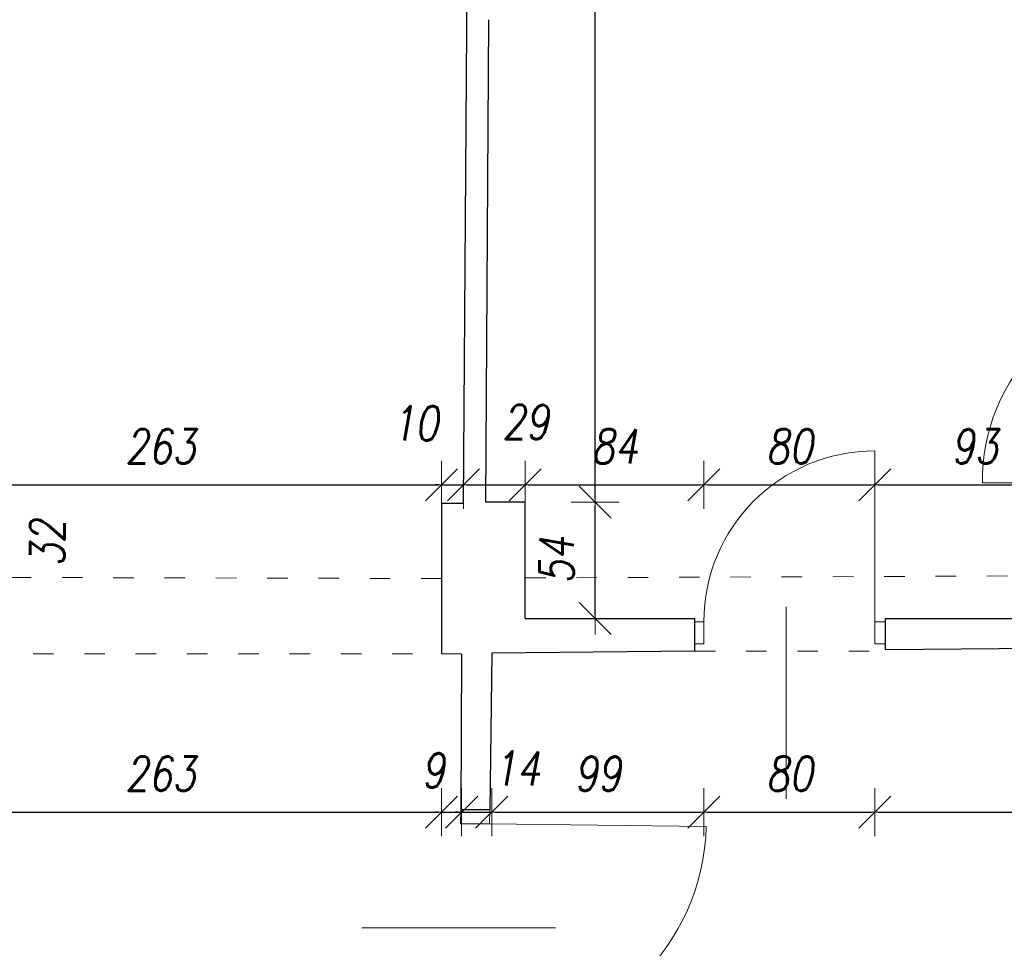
# Model space of a CAD drawing. Header units: millimetres. Extents: x -58431 to 28973, y -32170 to 9431.
# Tile 43 of 54: x -21895 to -17288, y -9544 to -5197. Entities that reach past the tile are written whole.
import ezdxf

# ---------------------------------------------------------------- set-up
doc = ezdxf.new("R2010")
doc.units = ezdxf.units.MM
doc.header["$LTSCALE"] = 8
doc.linetypes.add('ACAD_ISO03W100', pattern=[30, 12, -18])
doc.layers.get('Defpoints').update_dxf_attribs({"lineweight": 0})
for name, color, linetype, lineweight in [('A_DIMEN', 7, 'Continuous', 0), ('BAM_OPISY POWIERZCHNI', 40, 'Continuous', 0), ('piętro_dzwi i okna', 3, 'Continuous', 0), ('piętro_podciąg', 2, 'ACAD_ISO03W100', 0), ('piętro_rzut', 7, 'Continuous', 30), ('wymiarowanie', 4, 'Continuous', 0)]:
    doc.layers.add(name, color=color, linetype=linetype, lineweight=lineweight)
doc.styles.add('ROMANS1', font='romans.shx', dxfattribs={"width": 0.8, "oblique": 10})
doc.dimstyles.new('NARCH100', dxfattribs={"dimscale": 100, "dimtxt": 1.6, "dimasz": 0.15, "dimexe": 0, "dimexo": 0, "dimgap": 1, "dimtad": 1, "dimdec": 0, "dimlfac": 0.1, "dimrnd": 1, "dimdsep": 46, "dimtxsty": 'ROMANS1', "dimblk": 'wym', "dimcen": -1.5, "dimse1": 1, "dimse2": 1, "dimclrd": 4, "dimclre": 4, "dimclrt": 3, "dimadec": 0, "dimazin": 0, "dimtfac": 0.04, "dimtdec": 0, "dimtmove": 2, "dimatfit": 3, "dimldrblk": 'wym', "dimfxl": 0, "dimtolj": 1, "dimarcsym": 0})

# ---------------------------------------------------------------- blocks, each defined once
blk = doc.blocks.new('wym')
at = {"layer": 'A_DIMEN', "color": 4, "ltscale": 100}
for p, q in [((0, -7.5), (0, 7.5)), ((-5, -5), (5, 5)), ((-5, 0), (5, 0))]:
    blk.add_line(p, q, dxfattribs=at)
blk = doc.blocks.new('*D742')
at = {"layer": 'BAM_OPISY POWIERZCHNI', "color": 4, "lineweight": -2, "transparency": 16777216}
blk.add_line((-22537.4, -7374.4), (-19935.8, -7374.4), dxfattribs=at)
at = {"layer": 'Defpoints', "color": 0, "transparency": 16777216}
for p in [(-19920.8, -7374.4), (-19920.8, -7461.7), (-22552.4, -7806.3)]:
    blk.add_point(p, dxfattribs=at)
at = {"layer": 'BAM_OPISY POWIERZCHNI', "color": 4, "lineweight": -2, "transparency": 16777216, "xscale": 15, "yscale": 15, "zscale": 15, "rotation": 179.9999999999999}
blk.add_blockref('wym', (-22552.4, -7374.4), dxfattribs=at)
at = {"layer": 'BAM_OPISY POWIERZCHNI', "color": 4, "lineweight": -2, "transparency": 16777216, "xscale": 15, "yscale": 15, "zscale": 15}
blk.add_blockref('wym', (-19920.8, -7374.4), dxfattribs=at)
at = {"layer": 'BAM_OPISY POWIERZCHNI', "color": 3, "transparency": 16777216, "insert": (-21236.6, -7194.4), "char_height": 160, "attachment_point": 5, "style": 'ROMANS1'}
blk.add_mtext('\\A1;263', dxfattribs=at)
blk = doc.blocks.new('*D743')
at = {"layer": 'BAM_OPISY POWIERZCHNI', "color": 4, "lineweight": -2, "transparency": 16777216}
for p, q in [((-19935.8, -7374.4), (-19950.8, -7374.4)), ((-19920.8, -7374.4), (-19818, -7374.4)), ((-19803, -7374.4), (-19788, -7374.4))]:
    blk.add_line(p, q, dxfattribs=at)
at = {"layer": 'Defpoints', "color": 0, "transparency": 16777216}
for p in [(-19818, -7374.4), (-19920.8, -7461.7), (-19818, -7461.7)]:
    blk.add_point(p, dxfattribs=at)
at = {"layer": 'BAM_OPISY POWIERZCHNI', "color": 4, "lineweight": -2, "transparency": 16777216, "xscale": 15, "yscale": 15, "zscale": 15}
for p, rotation in [((-19920.8, -7374.4), 359.9999999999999), ((-19818, -7374.4), 179.9999999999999)]:
    blk.add_blockref('wym', p, dxfattribs=dict(at, rotation=rotation))
at = {"layer": 'BAM_OPISY POWIERZCHNI', "color": 3, "transparency": 16777216, "insert": (-20045.2, -7086.2), "char_height": 160, "attachment_point": 5, "style": 'ROMANS1'}
blk.add_mtext('\\A1;10', dxfattribs=at)
blk = doc.blocks.new('*D744')
at = {"layer": 'BAM_OPISY POWIERZCHNI', "color": 4, "lineweight": -2, "transparency": 16777216}
blk.add_line((-19803, -7374.4), (-19544.8, -7374.4), dxfattribs=at)
at = {"layer": 'Defpoints', "color": 0, "transparency": 16777216}
for p in [(-19529.8, -7374.4), (-19818, -7461.7), (-19529.8, -7455.5)]:
    blk.add_point(p, dxfattribs=at)
at = {"layer": 'BAM_OPISY POWIERZCHNI', "color": 4, "lineweight": -2, "transparency": 16777216, "xscale": 15, "yscale": 15, "zscale": 15, "rotation": 179.9999999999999}
blk.add_blockref('wym', (-19818, -7374.4), dxfattribs=at)
at = {"layer": 'BAM_OPISY POWIERZCHNI', "color": 4, "lineweight": -2, "transparency": 16777216, "xscale": 15, "yscale": 15, "zscale": 15}
blk.add_blockref('wym', (-19529.8, -7374.4), dxfattribs=at)
at = {"layer": 'BAM_OPISY POWIERZCHNI', "color": 3, "transparency": 16777216, "insert": (-19527.6, -7079.9), "char_height": 160, "attachment_point": 5, "style": 'ROMANS1'}
blk.add_mtext('\\A1;29', dxfattribs=at)
blk = doc.blocks.new('*D745')
at = {"layer": 'BAM_OPISY POWIERZCHNI', "color": 4, "lineweight": -2, "transparency": 16777216}
blk.add_line((-19514.8, -7374.4), (-18708.6, -7374.4), dxfattribs=at)
at = {"layer": 'Defpoints', "color": 0, "transparency": 16777216}
for p in [(-18693.6, -7374.4), (-19529.8, -7455.5), (-18693.6, -8015.2)]:
    blk.add_point(p, dxfattribs=at)
at = {"layer": 'BAM_OPISY POWIERZCHNI', "color": 4, "lineweight": -2, "transparency": 16777216, "xscale": 15, "yscale": 15, "zscale": 15, "rotation": 179.9999999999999}
blk.add_blockref('wym', (-19529.8, -7374.4), dxfattribs=at)
at = {"layer": 'BAM_OPISY POWIERZCHNI', "color": 4, "lineweight": -2, "transparency": 16777216, "xscale": 15, "yscale": 15, "zscale": 15}
blk.add_blockref('wym', (-18693.6, -7374.4), dxfattribs=at)
at = {"layer": 'BAM_OPISY POWIERZCHNI', "color": 3, "transparency": 16777216, "insert": (-19111.7, -7194.4), "char_height": 160, "attachment_point": 5, "style": 'ROMANS1'}
blk.add_mtext('\\A1;84', dxfattribs=at)
blk = doc.blocks.new('*D746')
at = {"layer": 'BAM_OPISY POWIERZCHNI', "color": 4, "lineweight": -2, "transparency": 16777216}
blk.add_line((-18678.6, -7374.4), (-17908.8, -7374.4), dxfattribs=at)
at = {"layer": 'Defpoints', "color": 0, "transparency": 16777216}
for p in [(-17893.8, -7374.4), (-18693.6, -8015.2), (-17893.8, -8015.2)]:
    blk.add_point(p, dxfattribs=at)
at = {"layer": 'BAM_OPISY POWIERZCHNI', "color": 4, "lineweight": -2, "transparency": 16777216, "xscale": 15, "yscale": 15, "zscale": 15, "rotation": 179.9999999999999}
blk.add_blockref('wym', (-18693.6, -7374.4), dxfattribs=at)
at = {"layer": 'BAM_OPISY POWIERZCHNI', "color": 4, "lineweight": -2, "transparency": 16777216, "xscale": 15, "yscale": 15, "zscale": 15}
blk.add_blockref('wym', (-17893.8, -7374.4), dxfattribs=at)
at = {"layer": 'BAM_OPISY POWIERZCHNI', "color": 3, "transparency": 16777216, "insert": (-18293.7, -7194.4), "char_height": 160, "attachment_point": 5, "style": 'ROMANS1'}
blk.add_mtext('\\A1;80', dxfattribs=at)
blk = doc.blocks.new('*D747')
at = {"layer": 'BAM_OPISY POWIERZCHNI', "color": 4, "lineweight": -2, "transparency": 16777216}
blk.add_line((-17878.8, -7374.4), (-16975, -7374.4), dxfattribs=at)
at = {"layer": 'Defpoints', "color": 0, "transparency": 16777216}
for p in [(-16960, -7374.4), (-16960, -7477.7), (-17893.8, -8015.2)]:
    blk.add_point(p, dxfattribs=at)
at = {"layer": 'BAM_OPISY POWIERZCHNI', "color": 4, "lineweight": -2, "transparency": 16777216, "xscale": 15, "yscale": 15, "zscale": 15, "rotation": 179.9999999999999}
blk.add_blockref('wym', (-17893.8, -7374.4), dxfattribs=at)
at = {"layer": 'BAM_OPISY POWIERZCHNI', "color": 4, "lineweight": -2, "transparency": 16777216, "xscale": 15, "yscale": 15, "zscale": 15}
blk.add_blockref('wym', (-16960, -7374.4), dxfattribs=at)
at = {"layer": 'BAM_OPISY POWIERZCHNI', "color": 3, "transparency": 16777216, "insert": (-17426.9, -7194.4), "char_height": 160, "attachment_point": 5, "style": 'ROMANS1'}
blk.add_mtext('\\A1;93', dxfattribs=at)
blk = doc.blocks.new('*D613')
at = {"layer": 'BAM_OPISY POWIERZCHNI', "color": 4, "lineweight": -2, "transparency": 16777216}
blk.add_line((-22537.4, -8906.4), (-19935.8, -8906.4), dxfattribs=at)
at = {"layer": 'Defpoints', "color": 0, "transparency": 16777216}
for p in [(-19920.8, -8164.3), (-22552.4, -8418.4), (-19920.8, -8906.4)]:
    blk.add_point(p, dxfattribs=at)
at = {"layer": 'BAM_OPISY POWIERZCHNI', "color": 4, "lineweight": -2, "transparency": 16777216, "xscale": 15, "yscale": 15, "zscale": 15, "rotation": 179.9999999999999}
blk.add_blockref('wym', (-22552.4, -8906.4), dxfattribs=at)
at = {"layer": 'BAM_OPISY POWIERZCHNI', "color": 4, "lineweight": -2, "transparency": 16777216, "xscale": 15, "yscale": 15, "zscale": 15}
blk.add_blockref('wym', (-19920.8, -8906.4), dxfattribs=at)
at = {"layer": 'BAM_OPISY POWIERZCHNI', "color": 3, "transparency": 16777216, "insert": (-21236.6, -8726.4), "char_height": 160, "attachment_point": 5, "style": 'ROMANS1'}
blk.add_mtext('\\A1;263', dxfattribs=at)
blk = doc.blocks.new('*D614')
at = {"layer": 'BAM_OPISY POWIERZCHNI', "color": 4, "lineweight": -2, "transparency": 16777216}
for p, q in [((-19935.8, -8906.4), (-19950.8, -8906.4)), ((-19920.8, -8906.4), (-19827, -8906.4)), ((-19812, -8906.4), (-19797, -8906.4))]:
    blk.add_line(p, q, dxfattribs=at)
at = {"layer": 'Defpoints', "color": 0, "transparency": 16777216}
for p in [(-19920.8, -8164.3), (-19827, -8164.8), (-19827, -8906.4)]:
    blk.add_point(p, dxfattribs=at)
at = {"layer": 'BAM_OPISY POWIERZCHNI', "color": 4, "lineweight": -2, "transparency": 16777216, "xscale": 15, "yscale": 15, "zscale": 15}
for p, rotation in [((-19920.8, -8906.4), 359.9999999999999), ((-19827, -8906.4), 179.9999999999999)]:
    blk.add_blockref('wym', p, dxfattribs=dict(at, rotation=rotation))
at = {"layer": 'BAM_OPISY POWIERZCHNI', "color": 3, "transparency": 16777216, "insert": (-19960.1, -8711.1), "char_height": 160, "attachment_point": 5, "style": 'ROMANS1'}
blk.add_mtext('\\A1;9', dxfattribs=at)
blk = doc.blocks.new('*D615')
at = {"layer": 'BAM_OPISY POWIERZCHNI', "color": 4, "lineweight": -2, "transparency": 16777216}
for p, q in [((-19842, -8906.4), (-19857, -8906.4)), ((-19827, -8906.4), (-19686.5, -8906.4)), ((-19671.5, -8906.4), (-19656.5, -8906.4))]:
    blk.add_line(p, q, dxfattribs=at)
at = {"layer": 'Defpoints', "color": 0, "transparency": 16777216}
for p in [(-19827, -8164.8), (-19686.5, -8161.8), (-19686.5, -8906.4)]:
    blk.add_point(p, dxfattribs=at)
at = {"layer": 'BAM_OPISY POWIERZCHNI', "color": 4, "lineweight": -2, "transparency": 16777216, "xscale": 15, "yscale": 15, "zscale": 15}
for p, rotation in [((-19827, -8906.4), 359.9999999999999), ((-19686.5, -8906.4), 179.9999999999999)]:
    blk.add_blockref('wym', p, dxfattribs=dict(at, rotation=rotation))
at = {"layer": 'BAM_OPISY POWIERZCHNI', "color": 3, "transparency": 16777216, "insert": (-19569.3, -8702.6), "char_height": 160, "attachment_point": 5, "style": 'ROMANS1'}
blk.add_mtext('\\A1;14', dxfattribs=at)
blk = doc.blocks.new('*D616')
at = {"layer": 'BAM_OPISY POWIERZCHNI', "color": 4, "lineweight": -2, "transparency": 16777216}
blk.add_line((-19671.5, -8906.4), (-18708.6, -8906.4), dxfattribs=at)
at = {"layer": 'Defpoints', "color": 0, "transparency": 16777216}
for p in [(-18693.6, -8118.8), (-19686.5, -8161.8), (-18693.6, -8906.4)]:
    blk.add_point(p, dxfattribs=at)
at = {"layer": 'BAM_OPISY POWIERZCHNI', "color": 4, "lineweight": -2, "transparency": 16777216, "xscale": 15, "yscale": 15, "zscale": 15, "rotation": 179.9999999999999}
blk.add_blockref('wym', (-19686.5, -8906.4), dxfattribs=at)
at = {"layer": 'BAM_OPISY POWIERZCHNI', "color": 4, "lineweight": -2, "transparency": 16777216, "xscale": 15, "yscale": 15, "zscale": 15}
blk.add_blockref('wym', (-18693.6, -8906.4), dxfattribs=at)
at = {"layer": 'BAM_OPISY POWIERZCHNI', "color": 3, "transparency": 16777216, "insert": (-19190, -8726.4), "char_height": 160, "attachment_point": 5, "style": 'ROMANS1'}
blk.add_mtext('\\A1;99', dxfattribs=at)
blk = doc.blocks.new('*D617')
at = {"layer": 'BAM_OPISY POWIERZCHNI', "color": 4, "lineweight": -2, "transparency": 16777216}
blk.add_line((-18678.6, -8906.4), (-17908.8, -8906.4), dxfattribs=at)
at = {"layer": 'Defpoints', "color": 0, "transparency": 16777216}
for p in [(-18693.6, -8118.8), (-17893.8, -8118.8), (-17893.8, -8906.4)]:
    blk.add_point(p, dxfattribs=at)
at = {"layer": 'BAM_OPISY POWIERZCHNI', "color": 4, "lineweight": -2, "transparency": 16777216, "xscale": 15, "yscale": 15, "zscale": 15, "rotation": 179.9999999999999}
blk.add_blockref('wym', (-18693.6, -8906.4), dxfattribs=at)
at = {"layer": 'BAM_OPISY POWIERZCHNI', "color": 4, "lineweight": -2, "transparency": 16777216, "xscale": 15, "yscale": 15, "zscale": 15}
blk.add_blockref('wym', (-17893.8, -8906.4), dxfattribs=at)
at = {"layer": 'BAM_OPISY POWIERZCHNI', "color": 3, "transparency": 16777216, "insert": (-18293.7, -8726.4), "char_height": 160, "attachment_point": 5, "style": 'ROMANS1'}
blk.add_mtext('\\A1;80', dxfattribs=at)
blk = doc.blocks.new('*D618')
at = {"layer": 'BAM_OPISY POWIERZCHNI', "color": 4, "lineweight": -2, "transparency": 16777216}
blk.add_line((-17878.8, -8906.4), (-15553.3, -8906.4), dxfattribs=at)
at = {"layer": 'Defpoints', "color": 0, "transparency": 16777216}
for p in [(-17893.8, -8118.8), (-15538.3, -8126.8), (-15538.3, -8906.4)]:
    blk.add_point(p, dxfattribs=at)
at = {"layer": 'BAM_OPISY POWIERZCHNI', "color": 4, "lineweight": -2, "transparency": 16777216, "xscale": 15, "yscale": 15, "zscale": 15, "rotation": 179.9999999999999}
blk.add_blockref('wym', (-17893.8, -8906.4), dxfattribs=at)
at = {"layer": 'BAM_OPISY POWIERZCHNI', "color": 4, "lineweight": -2, "transparency": 16777216, "xscale": 15, "yscale": 15, "zscale": 15}
blk.add_blockref('wym', (-15538.3, -8906.4), dxfattribs=at)
at = {"layer": 'BAM_OPISY POWIERZCHNI', "color": 3, "transparency": 16777216, "insert": (-16716, -8726.4), "char_height": 160, "attachment_point": 5, "style": 'ROMANS1'}
blk.add_mtext('\\A1;236', dxfattribs=at)
blk = doc.blocks.new('*D648')
at = {"layer": 'BAM_OPISY POWIERZCHNI', "color": 4, "lineweight": -2, "transparency": 16777216}
blk.add_line((-22155.7, -7791.3), (-22155.7, -7503.5), dxfattribs=at)
at = {"layer": 'Defpoints', "color": 0, "transparency": 16777216}
for p in [(-23282.4, -7488.5), (-22155.7, -7488.5), (-22550.8, -7806.3)]:
    blk.add_point(p, dxfattribs=at)
at = {"layer": 'BAM_OPISY POWIERZCHNI', "color": 4, "lineweight": -2, "transparency": 16777216, "xscale": 15, "yscale": 15, "zscale": 15}
for p, rotation in [((-22155.7, -7488.5), 90), ((-22155.7, -7806.3), 270)]:
    blk.add_blockref('wym', p, dxfattribs=dict(at, rotation=rotation))
at = {"layer": 'BAM_OPISY POWIERZCHNI', "color": 3, "transparency": 16777216, "insert": (-21765.7, -7647.4), "char_height": 160, "attachment_point": 5, "rotation": 90, "style": 'ROMANS1'}
blk.add_mtext('\\A1;32', dxfattribs=at)
blk = doc.blocks.new('*D796')
at = {"layer": 'BAM_OPISY POWIERZCHNI', "color": 4, "lineweight": -2, "transparency": 16777216}
blk.add_line((-19202.6, -7985.2), (-19202.6, -7470.5), dxfattribs=at)
at = {"layer": 'Defpoints', "color": 0, "transparency": 16777216}
for p in [(-19529.8, -7455.5), (-19202.6, -7455.5), (-19529.8, -8000.2)]:
    blk.add_point(p, dxfattribs=at)
at = {"layer": 'BAM_OPISY POWIERZCHNI', "color": 4, "lineweight": -2, "transparency": 16777216, "xscale": 15, "yscale": 15, "zscale": 15}
for p, rotation in [((-19202.6, -7455.5), 90), ((-19202.6, -8000.2), 270)]:
    blk.add_blockref('wym', p, dxfattribs=dict(at, rotation=rotation))
at = {"layer": 'BAM_OPISY POWIERZCHNI', "color": 3, "transparency": 16777216, "insert": (-19382.6, -7727.8), "char_height": 160, "attachment_point": 5, "rotation": 90, "style": 'ROMANS1'}
blk.add_mtext('\\A1;54', dxfattribs=at)
blk = doc.blocks.new('*D797')
at = {"layer": 'BAM_OPISY POWIERZCHNI', "color": 4, "lineweight": -2, "transparency": 16777216}
blk.add_line((-19202.6, -7440.5), (-19202.6, -2148.8), dxfattribs=at)
at = {"layer": 'Defpoints', "color": 0, "transparency": 16777216}
for p in [(-19672.5, -2133.8), (-19202.6, -2133.8), (-19529.8, -7455.5)]:
    blk.add_point(p, dxfattribs=at)
at = {"layer": 'BAM_OPISY POWIERZCHNI', "color": 4, "lineweight": -2, "transparency": 16777216, "xscale": 15, "yscale": 15, "zscale": 15}
for p, rotation in [((-19202.6, -2133.8), 90), ((-19202.6, -7455.5), 270)]:
    blk.add_blockref('wym', p, dxfattribs=dict(at, rotation=rotation))
at = {"layer": 'BAM_OPISY POWIERZCHNI', "color": 3, "transparency": 16777216, "insert": (-19382.6, -4794.6), "char_height": 160, "attachment_point": 5, "rotation": 90, "style": 'ROMANS1'}
blk.add_mtext('\\A1;532', dxfattribs=at)

msp = doc.modelspace()

# ---------------------------------------------------------------- linework, layer by layer
at = {"layer": 'piętro_dzwi i okna'}
for points in [[(-17893.8, -7215.4), (-17893.8, -8015.2)], [(-16481, -7364.8), (-17390.2, -7364.8)], [(-18693.6, -8015.2), (-18736, -8015.2)], [(-18693.6, -8015.2), (-18693.6, -8118.8)], [(-17893.8, -8118.8), (-17893.8, -8015)], [(-17893.8, -8015), (-17844.2, -8015)], [(-18693.6, -8118.8), (-18736, -8118.8)], [(-17893.8, -8118.8), (-17844.2, -8118.8)], [(-19831.5, -8893.6), (-19831.9, -8961.2)], [(-19695.9, -8893.6), (-19696.8, -8961.2)], [(-19831.9, -8961.2), (-19696.8, -8961.2)], [(-18682.6, -8974.2), (-19696.8, -8961.2)]]:
    msp.add_lwpolyline(points, dxfattribs=at)
for centre, radius, start, end in [((-16496.1, -7354.8), 894.2, 89.0329, 180.6424), ((-17893.8, -8015.2), 799.8, 90, 180), ((-19709.8, -8947.8), 1027.6, 270, 358.5264)]:
    msp.add_arc(centre, radius, start, end, dxfattribs=at)
at = {"layer": 'piętro_podciąg'}
for points in [[(-19920.8, -7813), (-22552.4, -7806.3)], [(-19529.8, -7810), (-16960, -7799.9)], [(-18736, -8153.7), (-17844.2, -8153.7)], [(-22552.4, -8165.5), (-19920.8, -8165.5)]]:
    msp.add_lwpolyline(points, dxfattribs=at)
at = {"layer": 'piętro_rzut'}
for points in [[(-19818, -7461.7), (-19780.3, -2137.2), (-19828.3, -2137.2)], [(-19529.8, -8000.2), (-19529.8, -7455.5), (-19714.1, -7455.5), (-19699.4, -5196.8)], [(-19818, -7461.7), (-19920.8, -7461.7), (-19920.8, -8164.3), (-19827, -8164.8)], [(-17844.2, -8000.2), (-16960, -8000.2), (-16960, -7799.9)], [(-19529.8, -8000.2), (-18736, -8000.2)], [(-18736, -8153.7), (-18736, -8000.2)], [(-17844.2, -8146.2), (-17844.2, -8000.2)], [(-18736, -8153.7), (-19686.5, -8161.8)], [(-15538.3, -8126.8), (-17844.2, -8146.2)], [(-19827, -8166.8), (-19831.5, -8893.6)], [(-19686.5, -8161.8), (-19695.9, -8893.6)], [(-19831.5, -8893.6), (-19695.9, -8893.6)]]:
    msp.add_lwpolyline(points, dxfattribs=at)
at = {"layer": 'wymiarowanie'}
for points in [[(-18309.3, -8844.3), (-18308.7, -7945.7)], [(-20293.9, -9447.8), (-19388.5, -9448.3)]]:
    msp.add_lwpolyline(points, dxfattribs=at)

# ---------------------------------------------------------------- dimensions: what is measured, and where the dimension line sits
at = {"layer": 'BAM_OPISY POWIERZCHNI'}
for base, p1, p2, picture, middle in [((-19202.6, -2133.8), (-19529.8, -7455.5), (-19672.5, -2133.8), '*D797', (-19382.6, -4794.6)), ((-22155.7, -7488.5), (-22550.8, -7806.3), (-23282.4, -7488.5), '*D648', (-21765.7, -7647.4)), ((-19202.6, -7455.5), (-19529.8, -8000.2), (-19529.8, -7455.5), '*D796', (-19382.6, -7727.8))]:
    dim = msp.add_linear_dim(base=base, p1=p1, p2=p2, angle=90, dimstyle='NARCH100', dxfattribs=at)
    dim.commit()
    dim.dimension.update_dxf_attribs({"geometry": picture, "text_midpoint": middle})
for base, p1, p2, picture, middle in [((-19818, -7374.4), (-19920.8, -7461.7), (-19818, -7461.7), '*D743', (-20045.2, -7086.2)), ((-19529.8, -7374.4), (-19818, -7461.7), (-19529.8, -7455.5), '*D744', (-19527.6, -7079.9)), ((-18693.6, -7374.4), (-19529.8, -7455.5), (-18693.6, -8015.2), '*D745', (-19111.7, -7194.4)), ((-19827, -8906.4), (-19920.8, -8164.3), (-19827, -8164.8), '*D614', (-19960.1, -8711.1)), ((-19686.5, -8906.4), (-19827, -8164.8), (-19686.5, -8161.8), '*D615', (-19569.3, -8702.6))]:
    dim = msp.add_linear_dim(base=base, p1=p1, p2=p2, dimstyle='NARCH100', dxfattribs=at)
    dim.commit()
    dim.dimension.update_dxf_attribs({"geometry": picture, "text_midpoint": middle, "dimtype": 160})
for base, p1, p2, picture, middle in [((-19920.8, -7374.4), (-22552.4, -7806.3), (-19920.8, -7461.7), '*D742', (-21236.6, -7194.4)), ((-17893.8, -7374.4), (-18693.6, -8015.2), (-17893.8, -8015.2), '*D746', (-18293.7, -7194.4)), ((-16960, -7374.4), (-17893.8, -8015.2), (-16960, -7477.7), '*D747', (-17426.9, -7194.4)), ((-18693.6, -8906.4), (-19686.5, -8161.8), (-18693.6, -8118.8), '*D616', (-19190, -8726.4)), ((-17893.8, -8906.4), (-18693.6, -8118.8), (-17893.8, -8118.8), '*D617', (-18293.7, -8726.4)), ((-15538.3, -8906.4), (-17893.8, -8118.8), (-15538.3, -8126.8), '*D618', (-16716, -8726.4)), ((-19920.8, -8906.4), (-22552.4, -8418.4), (-19920.8, -8164.3), '*D613', (-21236.6, -8726.4))]:
    dim = msp.add_linear_dim(base=base, p1=p1, p2=p2, dimstyle='NARCH100', dxfattribs=at)
    dim.commit()
    dim.dimension.update_dxf_attribs({"geometry": picture, "text_midpoint": middle})

doc.saveas('drawing.dxf')
